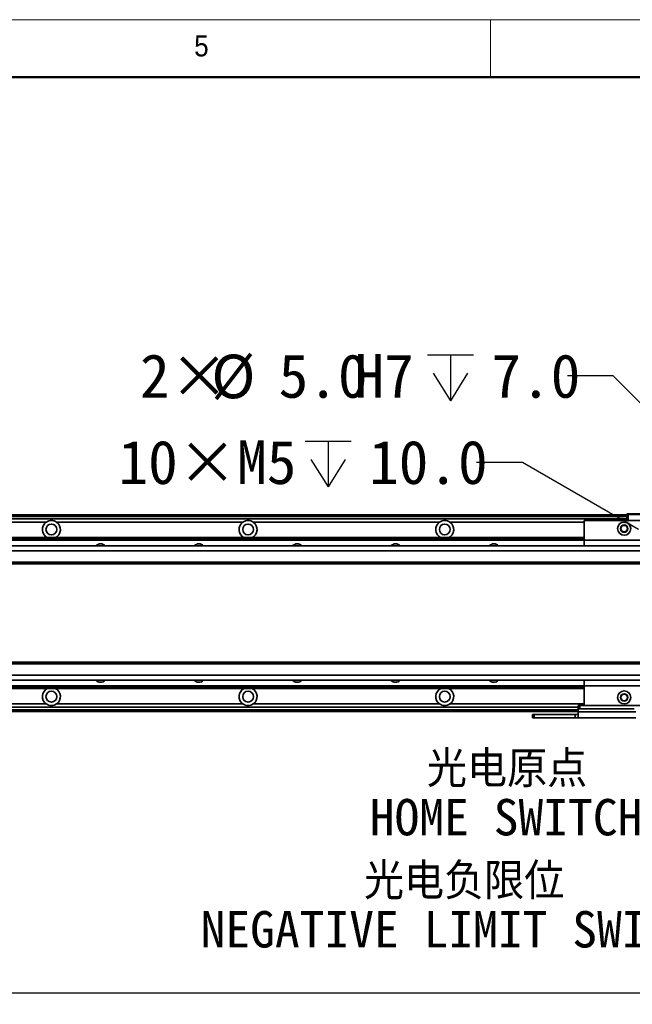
# Model space of a CAD drawing. Header units: millimetres. Extents: x 35 to 2905, y 35 to 2044.
# Tile 8 of 10: x 1533 to 1906, y 1443 to 2044. Entities that reach past the tile are written whole.
import ezdxf

# ---------------------------------------------------------------- set-up
doc = ezdxf.new("R2010")
doc.units = ezdxf.units.MM
doc.header["$LTSCALE"] = 7
doc.layers.add('黑色实线', color=7, linetype='Continuous')
doc.styles.add('SLDTEXTSTYLE1', font='Gothic.ttf', dxfattribs={"width": 0.913})
doc.styles.add('SLDTEXTSTYLE8', font='txt')
doc.styles.add('SLDTEXTSTYLE9', font='txt', dxfattribs={"bigfont": 'bigfont'})
doc.dimstyles.new('SLDDIMSTYLE3', dxfattribs={"dimtxt": 26.6, "dimasz": 14, "dimexe": 0, "dimexo": 0.0625, "dimgap": 6.65, "dimtad": 2, "dimdec": 1, "dimrnd": 1e-09, "dimzin": 4, "dimdsep": 46, "dimtxsty": 'SLDTEXTSTYLE8', "dimsah": 1, "dimcen": 0.09, "dimadec": 0, "dimazin": 1, "dimtfac": 1, "dimtdec": 1, "dimtofl": 0, "dimtmove": 0, "dimatfit": 3, "dimfxl": 0, "dimfrac": 2, "dimtolj": 1, "dimtzin": 12, "dimarcsym": 0})
doc.dimstyles.new('SLDDIMSTYLE4', dxfattribs={"dimtxt": 26.6, "dimasz": 14, "dimexe": 0, "dimexo": 0.0625, "dimgap": 6.65, "dimtad": 0, "dimtih": 1, "dimtoh": 1, "dimdec": 1, "dimrnd": 1e-09, "dimzin": 4, "dimdsep": 46, "dimtxsty": 'SLDTEXTSTYLE8', "dimsah": 1, "dimcen": 0, "dimadec": 0, "dimazin": 1, "dimtfac": 1, "dimtdec": 1, "dimtofl": 0, "dimtmove": 0, "dimatfit": 3, "dimfxl": 0, "dimfrac": 2, "dimtolj": 1, "dimtzin": 12, "dimarcsym": 0})
doc.dimstyles.new('SLDDIMSTYLE5', dxfattribs={"dimtxt": 26.6, "dimasz": 14, "dimexe": 0, "dimexo": 0.0625, "dimgap": 6.65, "dimtad": 0, "dimtih": 1, "dimtoh": 1, "dimdec": 1, "dimrnd": 1e-09, "dimzin": 12, "dimdsep": 46, "dimtxsty": 'SLDTEXTSTYLE8', "dimsah": 1, "dimcen": 0, "dimadec": 0, "dimazin": 3, "dimtfac": 1, "dimtdec": 1, "dimtofl": 0, "dimtmove": 0, "dimatfit": 3, "dimfxl": 0, "dimfrac": 2, "dimtolj": 1, "dimtzin": 12, "dimarcsym": 0})

# ---------------------------------------------------------------- blocks, each defined once
blk = doc.blocks.new('SW_SYMBOL_HOLE_DEPTH')
at = {"layer": '黑色实线', "color": 0}
for p, q in [((0, 6125), (5600, 6125)), ((2800, 6125), (2800, 525)), ((700, 3885), (2800, 525)), ((4900, 3885), (2800, 525))]:
    blk.add_line(p, q, dxfattribs=at)
blk = doc.blocks.new('_D_10')
at = {"layer": '黑色实线'}
for p, q in [((1894.83, 1826.58), (1866.83, 1826.58)), ((1987.76, 1733.65), (1894.83, 1826.58))]:
    blk.add_line(p, q, dxfattribs=at)
blk.add_solid([(1987.76, 1733.65), (1979.35, 1745.03), (1976.38, 1742.06)], dxfattribs=at)
at = {"layer": '黑色实线', "xscale": 0.004985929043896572, "yscale": 0.004985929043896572, "zscale": 0.004985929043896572}
blk.add_blockref('SW_SYMBOL_HOLE_DEPTH', (1781.57, 1808.86), dxfattribs=at)
at = {"layer": '黑色实线', "char_height": 26.6, "attachment_point": 1, "style": 'SLDTEXTSTYLE8'}
for s, insert in [('2×', (1606.07, 1839.87)), ('%%c', (1649.59, 1839.61)), ('5.0', (1690.68, 1839.87)), ('H7', (1737.01, 1839.87)), ('7.0', (1820.5, 1839.87))]:
    blk.add_mtext(s, dxfattribs=dict(at, insert=insert))
blk = doc.blocks.new('_D_13')
at = {"layer": '黑色实线'}
for p, q in [((1839.39, 1773.82), (1811.39, 1773.82)), ((1910.21, 1732.93), (1839.39, 1773.82))]:
    blk.add_line(p, q, dxfattribs=at)
blk.add_solid([(1910.21, 1732.93), (1899.14, 1741.75), (1897.04, 1738.11)], dxfattribs=at)
at = {"layer": '黑色实线', "xscale": 0.004985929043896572, "yscale": 0.004985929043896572, "zscale": 0.004985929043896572}
blk.add_blockref('SW_SYMBOL_HOLE_DEPTH', (1706.92, 1756.21), dxfattribs=at)
at = {"layer": '黑色实线', "char_height": 26.6, "attachment_point": 1, "style": 'SLDTEXTSTYLE8'}
for s, insert in [('10×M5', (1592.94, 1787.22)), ('10.0', (1745.85, 1787.22))]:
    blk.add_mtext(s, dxfattribs=dict(at, insert=insert))
blk = doc.blocks.new('_D_20')
at = {"layer": '黑色实线'}
for p, q in [((2002.03, 1550.42), (2002.03, 1443.08)), ((382.03, 1546.57), (382.03, 1443.08)), ((382.03, 1450.08), (2002.03, 1450.08))]:
    blk.add_line(p, q, dxfattribs=at)
for points in [[(382.03, 1450.08), (396.03, 1447.98), (396.03, 1452.18)], [(2002.03, 1450.08), (1988.03, 1452.18), (1988.03, 1447.98)]]:
    blk.add_solid(points, dxfattribs=at)
at = {"layer": '黑色实线', "insert": (1142.33, 1484.98), "char_height": 26.6, "attachment_point": 1, "style": 'SLDTEXTSTYLE8'}
blk.add_mtext('1620.0', dxfattribs=at)
blk = doc.blocks.new('SW_NOTE_5')
at = {"layer": '黑色实线', "color": 0, "char_height": 22.225, "attachment_point": 2}
for s, insert, style in [('光电原点', (-103.76, 40.29), 'SLDTEXTSTYLE9'), ('HOME SWITCH', (-104.35, 10.9), 'SLDTEXTSTYLE8')]:
    blk.add_mtext(s, dxfattribs=dict(at, insert=insert, style=style))
blk = doc.blocks.new('SW_NOTE_6')
at = {"layer": '黑色实线', "color": 0, "char_height": 22.225, "attachment_point": 2}
for s, insert, style in [('光电负限位', (-168.93, 41.07), 'SLDTEXTSTYLE9'), ('NEGATIVE LIMIT SWITCH', (-170.99, 11.69), 'SLDTEXTSTYLE8')]:
    blk.add_mtext(s, dxfattribs=dict(at, insert=insert, style=style))

msp = doc.modelspace()

# ---------------------------------------------------------------- linework, layer by layer
at = {"color": 7, "linetype": 'Continuous', "lineweight": 18}
for p, q in [((2905, 2044), (35, 2044)), ((1820, 2009), (1820, 2044)), ((70, 2009), (2870, 2009))]:
    msp.add_line(p, q, dxfattribs=at)
at = {"color": 7, "linetype": 'Continuous', "lineweight": 50}
msp.add_line((2870, 2009), (70, 2009), dxfattribs=at)
at = {"color": 7, "linetype": 'Continuous', "lineweight": 35}
for p, q in [((1903.03, 1741.88), (481.03, 1741.88)), ((481.03, 1741.68), (1903.03, 1741.68)), ((481.03, 1741.48), (1903.03, 1741.48)), ((1903.03, 1741.38), (481.03, 1741.38)), ((1903.03, 1739.38), (481.03, 1739.38)), ((1548.86, 1737.38), (1435.2, 1737.38)), ((1668.86, 1737.38), (1555.2, 1737.38)), ((1788.86, 1737.38), (1675.2, 1737.38)), ((2127.03, 1738.38), (1877.03, 1738.38)), ((1877.03, 1738.38), (1877.03, 1726.38)), ((1903.03, 1742.08), (1903.33, 1742.38)), ((1904.03, 1742.08), (1903.03, 1742.08)), ((1903.03, 1738.38), (1903.03, 1742.08)), ((1903.33, 1742.38), (1904.16, 1742.38)), ((1904.03, 1742.08), (1904.16, 1742.38)), ((1904.03, 1742.08), (1904.03, 1738.38)), ((1926.03, 1742.08), (1904.03, 1742.08)), ((1904.16, 1742.38), (1925.91, 1742.38)), ((507.03, 1727.88), (1877.03, 1727.88)), ((507.03, 1727.58), (1877.03, 1727.58)), ((507.03, 1726.68), (1877.03, 1726.68)), ((507.03, 1726.39), (1877.03, 1726.39)), ((2127.03, 1726.38), (1877.03, 1726.38)), ((1877.03, 1726.38), (1877.03, 1722.88)), ((2147.53, 1722.88), (236.53, 1722.88)), ((2147.53, 1719.88), (236.53, 1719.88)), ((2147.53, 1712.88), (236.53, 1712.88)), ((236.53, 1711.88), (2147.53, 1711.88)), ((2147.53, 1651.88), (236.53, 1651.88)), ((2147.53, 1650.88), (236.53, 1650.88)), ((2147.53, 1643.88), (236.53, 1643.88)), ((2147.53, 1640.88), (236.53, 1640.88)), ((1877.03, 1640.88), (1877.03, 1637.38)), ((507.03, 1637.37), (1877.03, 1637.37)), ((507.03, 1637.08), (1877.03, 1637.08)), ((507.03, 1636.18), (1877.03, 1636.18)), ((507.03, 1635.89), (1877.03, 1635.89)), ((2127.03, 1637.38), (1877.03, 1637.38)), ((1877.03, 1637.38), (1877.03, 1625.38)), ((1873.53, 1624.39), (512.53, 1624.39)), ((1548.86, 1626.39), (1435.2, 1626.39)), ((1668.86, 1626.39), (1555.2, 1626.39)), ((1788.86, 1626.39), (1675.2, 1626.39)), ((1873.53, 1623.38), (1873.53, 1625.38)), ((1873.53, 1625.38), (1874.53, 1625.38)), ((1874.53, 1623.38), (1873.53, 1623.38)), ((1873.53, 1621.55), (1873.53, 1623.38)), ((1874.53, 1625.38), (1874.53, 1623.38)), ((1874.53, 1625.38), (1877.03, 1625.38)), ((1874.53, 1623.38), (1907.53, 1623.38)), ((2127.03, 1625.38), (1877.03, 1625.38)), ((1873.53, 1621.88), (512.53, 1621.88)), ((1845.53, 1617.88), (1845.53, 1619.88)), ((1845.53, 1619.88), (1846.53, 1619.88)), ((1846.53, 1617.88), (1845.53, 1617.88)), ((1846.53, 1619.88), (1846.53, 1617.88)), ((1846.53, 1619.88), (1871.53, 1619.88)), ((1846.53, 1617.88), (1871.53, 1617.88)), ((1871.53, 1617.88), (1871.53, 1619.88)), ((1871.53, 1619.88), (1873.53, 1619.88)), ((1873.53, 1617.88), (1871.53, 1617.88)), ((1873.53, 1621.55), (1908.53, 1621.55)), ((1873.53, 1617.88), (1873.53, 1621.55)), ((1908.53, 1617.88), (1873.53, 1617.88))]:
    msp.add_line(p, q, dxfattribs=at)
at = {"color": 8, "linetype": 'Continuous', "lineweight": 35}
for p, q in [((1903.03, 1740.88), (481.03, 1740.88)), ((1877.03, 1737.38), (1795.2, 1737.38)), ((1873.53, 1622.88), (512.53, 1622.88)), ((1877.03, 1626.39), (1795.2, 1626.39))]:
    msp.add_line(p, q, dxfattribs=at)
at = {"color": 7, "linetype": 'Continuous', "lineweight": 35}
for centre, radius in [((1901.53, 1733.39), 4), ((1552.03, 1732.88), 3.3), ((1672.03, 1732.88), 3.3), ((1792.03, 1732.88), 3.3), ((1901.53, 1733.39), 2.25), ((1901.53, 1733.39), 2), ((1552.03, 1630.88), 3.3), ((1672.03, 1630.88), 3.3), ((1792.03, 1630.88), 3.3), ((1901.53, 1630.38), 4), ((1901.53, 1630.38), 2.25), ((1901.53, 1630.38), 2)]:
    msp.add_circle(centre, radius, dxfattribs=at)
for centre, radius, start, end in [((1552.03, 1732.88), 5.5, 125.18979, 245.50882), ((1552.03, 1732.88), 5.5, 294.49118, 54.81021), ((1672.03, 1732.88), 5.5, 125.18979, 245.50882), ((1672.03, 1732.88), 5.5, 294.49118, 54.81021), ((1792.03, 1732.88), 5.5, 125.18979, 245.50882), ((1792.03, 1732.88), 5.5, 294.49118, 54.81021), ((1582.03, 1720.38), 3.75, 41.91572, 138.08428), ((1642.03, 1720.38), 3.75, 41.91572, 138.08428), ((1702.03, 1720.38), 3.75, 41.91572, 138.08428), ((1762.03, 1720.38), 3.75, 41.91572, 138.08428), ((1822.03, 1720.38), 3.75, 41.91572, 138.08428), ((1582.03, 1643.39), 3.75, 221.91572, 318.08428), ((1642.03, 1643.39), 3.75, 221.91572, 318.08428), ((1702.03, 1643.39), 3.75, 221.91572, 318.08428), ((1762.03, 1643.39), 3.75, 221.91572, 318.08428), ((1822.03, 1643.39), 3.75, 221.91572, 318.08428), ((1552.03, 1630.88), 5.5, 114.49118, 234.81021), ((1552.03, 1630.88), 5.5, 305.18979, 65.50882), ((1672.03, 1630.88), 5.5, 114.49118, 234.81021), ((1672.03, 1630.88), 5.5, 305.18979, 65.50882), ((1792.03, 1630.88), 5.5, 114.49118, 234.81021), ((1792.03, 1630.88), 5.5, 305.18979, 65.50882)]:
    msp.add_arc(centre, radius, start, end, dxfattribs=at)
for points, knots in [([(1555.2, 1737.38), (1554.74, 1737.65), (1553.79, 1738.2), (1552.11, 1738.46), (1550.37, 1738.25), (1549.36, 1737.66), (1548.86, 1737.38)], [0, 0, 0, 0, 0.235694, 0.486481, 0.744851, 1, 1, 1, 1]), ([(1675.2, 1737.38), (1674.74, 1737.65), (1673.79, 1738.2), (1672.11, 1738.46), (1670.37, 1738.25), (1669.36, 1737.66), (1668.86, 1737.38)], [0, 0, 0, 0, 0.235694, 0.486481, 0.744851, 1, 1, 1, 1]), ([(1795.2, 1737.38), (1794.74, 1737.65), (1793.79, 1738.2), (1792.11, 1738.46), (1790.37, 1738.25), (1789.36, 1737.66), (1788.86, 1737.38)], [0, 0, 0, 0, 0.235694, 0.486481, 0.744851, 1, 1, 1, 1]), ([(1548.86, 1626.39), (1549.32, 1626.12), (1550.27, 1625.56), (1551.95, 1625.3), (1553.7, 1625.52), (1554.7, 1626.1), (1555.2, 1626.39)], [0, 0, 0, 0, 0.235694, 0.486464, 0.744851, 1, 1, 1, 1]), ([(1668.86, 1626.39), (1669.32, 1626.12), (1670.27, 1625.56), (1671.95, 1625.3), (1673.7, 1625.52), (1674.7, 1626.1), (1675.2, 1626.39)], [0, 0, 0, 0, 0.235694, 0.486464, 0.744851, 1, 1, 1, 1]), ([(1788.86, 1626.39), (1789.32, 1626.12), (1790.27, 1625.56), (1791.95, 1625.3), (1793.7, 1625.52), (1794.7, 1626.1), (1795.2, 1626.39)], [0, 0, 0, 0, 0.235694, 0.486464, 0.744851, 1, 1, 1, 1])]:
    msp.add_open_spline(points, degree=3, knots=knots, dxfattribs=at)

# ---------------------------------------------------------------- block references
at = {"layer": '黑色实线', "color": 7}
for name, p in [('SW_NOTE_5', (1933.81, 1557.5)), ('SW_NOTE_6', (1972.79, 1488.29))]:
    msp.add_blockref(name, p, dxfattribs=at)

# ---------------------------------------------------------------- texts
at = {"color": 7, "linetype": 'Continuous', "lineweight": 0, "insert": (1639.17, 2034.52), "char_height": 12.96, "attachment_point": 1, "style": 'SLDTEXTSTYLE1'}
msp.add_mtext('5', dxfattribs=at)

# ---------------------------------------------------------------- dimensions: what is measured, and where the dimension line sits
at = {"layer": '黑色实线'}
dim = msp.add_diameter_dim_2p(p1=(1991.3, 1730.11), p2=(1987.76, 1733.65), text='2×<>H7{\\fGDT;x}7.0', dimstyle='SLDDIMSTYLE4', dxfattribs=at)
dim.commit()
dim.dimension.update_dxf_attribs({"geometry": '_D_10', "text_midpoint": (1736.45, 1826.58), "dimtype": 163})
dim = msp.add_diameter_dim_2p(p1=(1913.85, 1730.83), p2=(1910.21, 1732.93), text='10×M5{\\fGDT;x}10.0', dimstyle='SLDDIMSTYLE5', override={"dimpost": '<>'}, dxfattribs=at)
dim.commit()
dim.dimension.update_dxf_attribs({"geometry": '_D_13', "text_midpoint": (1702.17, 1773.82), "dimtype": 163})
dim = msp.add_linear_dim(base=(2002.03, 1450.08), p1=(382.03, 1555.46), p2=(2002.03, 1559.31), dimstyle='SLDDIMSTYLE3', dxfattribs=at)
dim.commit()
dim.dimension.update_dxf_attribs({"geometry": '_D_20', "text_midpoint": (1194.31, 1450.08), "dimtype": 160})

doc.saveas('drawing.dxf')
